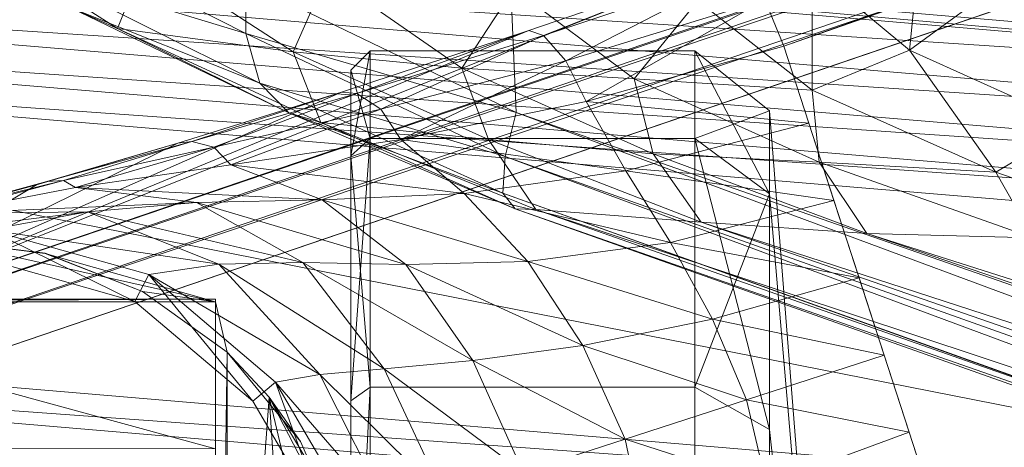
# Model space of a CAD drawing. Header units: inches. Extents: x 813 to 1305, y 19 to 194.
# Tile 74 of 163: x 1160.218 to 1161.231, y 64.767 to 65.207. Entities that reach past the tile are written whole.
import ezdxf

# ---------------------------------------------------------------- set-up
doc = ezdxf.new("R2010")
doc.units = ezdxf.units.IN
doc.header["$MEASUREMENT"] = 0
doc.layers.add('CET color Grey2', color=7, linetype='Continuous', true_color=0x060606)
doc.layers.add('CET color Grey98', color=7, linetype='Continuous', true_color=0xfafafa)
doc.layers.add('CET Default', color=7, linetype='Continuous')

# ---------------------------------------------------------------- blocks, each defined once
blk = doc.blocks.new('*C286')
at = {"layer": 'CET color Grey2', "linetype": 'Continuous', "lineweight": 0}
for points, invisible_edges in [([(12.0962, 15.6904, 2.1249), (12.0962, 16.0737, 2.062), (12.0962, 14.8066, 0.993), (12.0962, 15.6904, 2.1249)], 6), ([(12.0962, 14.8066, 0.993), (12.0962, 16.0737, 2.062), (12.0962, 14.9606, 0.6363), (12.0962, 14.8066, 0.993)], 11), ([(12.0962, 14.8092, 1.3815), (12.0962, 15.6904, 2.1249), (12.0962, 14.8066, 0.993), (12.0962, 14.8092, 1.3815)], 2), ([(11.9567, 15.2879, 0.1081), (11.9567, 15.4932, 0.6037), (11.9567, 14.9111, 0.3599), (11.9567, 15.2879, 0.1081)], 11), ([(11.9567, 15.4932, 0.6037), (11.9567, 15.2904, 0.7392), (11.9567, 14.9111, 0.3599), (11.9567, 15.4932, 0.6037)], 6), ([(12.084, 15.4973, 2.3192), (12.084, 15.4973, 2.2596), (12.084, 14.8611, 1.9711), (12.084, 15.4973, 2.3192)], 2), ([(12.084, 15.4973, 2.2596), (12.084, 14.8611, 1.7352), (12.084, 14.8611, 1.9711), (12.084, 15.4973, 2.2596)], 4), ([(11.526, 15.3039, 2.2154), (11.4963, 15.4465, 1.8712), (11.526, 14.9407, 1.9727), (11.526, 15.3039, 2.2154)], 2), ([(11.4963, 15.4465, 1.8712), (11.4963, 15.2042, 1.7093), (11.526, 14.9407, 1.9727), (11.4963, 15.4465, 1.8712)], 4), ([(11.526, 14.9407, 0.3895), (11.4963, 15.2042, 0.6529), (11.526, 15.3039, 0.1468), (11.526, 14.9407, 0.3895)], 2), ([(11.526, 15.3039, 0.1468), (11.6028, 15.2804, 0.0899), (11.526, 14.9407, 0.3895), (11.526, 15.3039, 0.1468)], 2), ([(11.526, 14.9407, 1.9727), (11.6028, 14.8972, 2.0163), (11.526, 15.3039, 2.2154), (11.526, 14.9407, 1.9727)], 2), ([(11.6028, 14.8972, 2.0163), (11.6028, 15.2804, 2.2723), (11.526, 15.3039, 2.2154), (11.6028, 14.8972, 2.0163)], 4), ([(11.9567, 14.9111, 2.0024), (11.9567, 15.2879, 2.2541), (11.937, 15.2804, 2.2723), (11.9567, 14.9111, 2.0024)], 4), ([(11.9567, 14.9111, 0.3599), (11.9567, 15.2904, 0.7392), (11.9567, 14.6593, 0.7367), (11.9567, 14.9111, 0.3599)], 11), ([(11.9567, 15.2904, 0.7392), (11.9567, 15.1549, 0.9419), (11.9567, 14.6593, 0.7367), (11.9567, 15.2904, 0.7392)], 6), ([(11.9567, 15.1549, 1.4203), (11.9567, 15.2904, 1.6231), (11.9567, 14.9111, 2.0024), (11.9567, 15.1549, 1.4203)], 6), ([(11.9567, 14.9111, 2.0024), (11.9567, 15.2904, 1.6231), (11.9567, 15.2879, 2.2541), (11.9567, 14.9111, 2.0024)], 11), ([(11.6028, 15.2804, 0.0899), (11.6028, 14.8972, 0.346), (11.526, 14.9407, 0.3895), (11.6028, 15.2804, 0.0899)], 4), ([(11.6028, 15.2804, 0.0899), (11.937, 15.2804, 0.0899), (11.6028, 14.8972, 0.346), (11.6028, 15.2804, 0.0899)], 2), ([(11.937, 15.2804, 0.0899), (11.937, 14.8972, 0.346), (11.6028, 14.8972, 0.346), (11.937, 15.2804, 0.0899)], 4), ([(11.6028, 14.8972, 2.0163), (11.937, 14.8972, 2.0163), (11.6028, 15.2804, 2.2723), (11.6028, 14.8972, 2.0163)], 2), ([(11.937, 14.8972, 2.0163), (11.937, 15.2804, 2.2723), (11.6028, 15.2804, 2.2723), (11.937, 14.8972, 2.0163)], 4), ([(11.937, 14.8972, 2.0163), (11.9567, 14.9111, 2.0024), (11.937, 15.2804, 2.2723), (11.937, 14.8972, 2.0163)], 2), ([(11.526, 14.9407, 1.9727), (11.4963, 15.2042, 1.7093), (11.526, 14.6981, 1.6095), (11.526, 14.9407, 1.9727)], 2), ([(11.4963, 15.2042, 1.7093), (11.4963, 15.0422, 1.467), (11.526, 14.6981, 1.6095), (11.4963, 15.2042, 1.7093)], 4), ([(11.4963, 15.0422, 0.8953), (11.4963, 15.2042, 0.6529), (11.526, 14.9407, 0.3895), (11.4963, 15.0422, 0.8953)], 4), ([(11.9567, 14.6593, 0.7367), (11.9567, 15.1549, 0.9419), (11.9567, 14.5709, 1.1811), (11.9567, 14.6593, 0.7367)], 11), ([(11.9567, 15.1549, 0.9419), (11.9567, 15.1074, 1.1811), (11.9567, 14.5709, 1.1811), (11.9567, 15.1549, 0.9419)], 6), ([(11.9567, 15.1074, 1.1811), (11.9567, 15.1549, 1.4203), (11.9567, 14.6593, 1.6256), (11.9567, 15.1074, 1.1811)], 6), ([(11.9567, 14.6593, 1.6256), (11.9567, 15.1549, 1.4203), (11.9567, 14.9111, 2.0024), (11.9567, 14.6593, 1.6256)], 11), ([(11.9567, 14.5709, 1.1811), (11.9567, 15.1074, 1.1811), (11.9567, 14.6593, 1.6256), (11.9567, 14.5709, 1.1811)], 11), ([(11.526, 14.6981, 1.6095), (11.4963, 15.0422, 1.467), (11.526, 14.6128, 1.1811), (11.526, 14.6981, 1.6095)], 2), ([(11.4963, 15.0422, 1.467), (11.4963, 14.9854, 1.1811), (11.526, 14.6128, 1.1811), (11.4963, 15.0422, 1.467)], 4), ([(11.4963, 14.9854, 1.1811), (11.4963, 15.0422, 0.8953), (11.526, 14.6981, 0.7527), (11.4963, 14.9854, 1.1811)], 4), ([(11.526, 14.6981, 0.7527), (11.4963, 15.0422, 0.8953), (11.526, 14.9407, 0.3895), (11.526, 14.6981, 0.7527)], 2), ([(11.526, 14.6128, 1.1811), (11.4963, 14.9854, 1.1811), (11.526, 14.6981, 0.7527), (11.526, 14.6128, 1.1811)], 2), ([(11.6028, 14.8972, 0.346), (11.937, 14.8972, 0.346), (11.6028, 14.6412, 0.7291), (11.6028, 14.8972, 0.346)], 2), ([(11.937, 14.8972, 0.346), (11.937, 14.6412, 0.7291), (11.6028, 14.6412, 0.7291), (11.937, 14.8972, 0.346)], 4), ([(11.6028, 14.6412, 1.6331), (11.937, 14.6412, 1.6331), (11.6028, 14.8972, 2.0163), (11.6028, 14.6412, 1.6331)], 2), ([(11.937, 14.6412, 1.6331), (11.937, 14.8972, 2.0163), (11.6028, 14.8972, 2.0163), (11.937, 14.6412, 1.6331)], 4), ([(11.6028, 14.6412, 0.7291), (11.937, 14.6412, 0.7291), (11.6028, 14.5512, 1.1811), (11.6028, 14.6412, 0.7291)], 2), ([(11.937, 14.6412, 0.7291), (11.937, 14.5512, 1.1811), (11.6028, 14.5512, 1.1811), (11.937, 14.6412, 0.7291)], 4), ([(11.6028, 14.5512, 1.1811), (11.937, 14.5512, 1.1811), (11.6028, 14.6412, 1.6331), (11.6028, 14.5512, 1.1811)], 2), ([(11.937, 14.5512, 1.1811), (11.937, 14.6412, 1.6331), (11.6028, 14.6412, 1.6331), (11.937, 14.5512, 1.1811)], 4)]:
    blk.add_3dface(points, dxfattribs=dict(at, invisible_edges=invisible_edges))
for points in [[(12.084, 15.4973, 2.2596), (12.0962, 15.6904, 2.1249), (12.084, 14.8611, 1.7352), (12.084, 15.4973, 2.2596)], [(12.0962, 15.6904, 2.1249), (12.0962, 14.8092, 1.3815), (12.084, 14.8611, 1.7352), (12.0962, 15.6904, 2.1249)], [(12.0081, 15.4045, 2.3696), (12.084, 15.4973, 2.3192), (12.0408, 14.9074, 2.1032), (12.0081, 15.4045, 2.3696)], [(12.084, 15.4973, 2.3192), (12.084, 14.8611, 1.9711), (12.0408, 14.9074, 2.1032), (12.084, 15.4973, 2.3192)], [(12.0081, 15.4045, 2.3696), (12.0408, 14.9074, 2.1032), (11.9547, 15.2707, 2.3304), (12.0081, 15.4045, 2.3696)], [(11.937, 15.2804, 0.0899), (11.9567, 15.2879, 0.1081), (11.937, 14.8972, 0.346), (11.937, 15.2804, 0.0899)], [(11.9567, 15.2879, 0.1081), (11.9567, 14.9111, 0.3599), (11.937, 14.8972, 0.346), (11.9567, 15.2879, 0.1081)], [(12.0408, 14.9074, 2.1032), (11.9793, 15.0104, 2.1924), (11.9547, 15.2707, 2.3304), (12.0408, 14.9074, 2.1032)], [(11.9793, 15.0104, 2.1924), (12.0408, 14.9074, 2.1032), (11.9611, 15.0616, 2.376), (11.9793, 15.0104, 2.1924)], [(12.0408, 14.9074, 2.1032), (12.0087, 14.9529, 2.376), (11.9611, 15.0616, 2.376), (12.0408, 14.9074, 2.1032)], [(12.6598, 14.9602, 0.6368), (12.6598, 14.8065, 0.9937), (12.0962, 14.9606, 0.6363), (12.6598, 14.9602, 0.6368)], [(12.6598, 14.8065, 0.9937), (12.0962, 14.8066, 0.993), (12.0962, 14.9606, 0.6363), (12.6598, 14.8065, 0.9937)], [(12.0408, 14.9074, 2.1032), (12.084, 14.8611, 1.9711), (12.0087, 14.9529, 2.376), (12.0408, 14.9074, 2.1032)], [(12.084, 14.8611, 1.9711), (12.084, 14.8611, 2.376), (12.0087, 14.9529, 2.376), (12.084, 14.8611, 1.9711)], [(11.526, 14.9407, 0.3895), (11.6028, 14.8972, 0.346), (11.526, 14.6981, 0.7527), (11.526, 14.9407, 0.3895)], [(11.526, 14.6981, 1.6095), (11.6028, 14.6412, 1.6331), (11.526, 14.9407, 1.9727), (11.526, 14.6981, 1.6095)], [(11.6028, 14.6412, 1.6331), (11.6028, 14.8972, 2.0163), (11.526, 14.9407, 1.9727), (11.6028, 14.6412, 1.6331)], [(11.937, 14.8972, 0.346), (11.9567, 14.9111, 0.3599), (11.937, 14.6412, 0.7291), (11.937, 14.8972, 0.346)], [(11.9567, 14.9111, 0.3599), (11.9567, 14.6593, 0.7367), (11.937, 14.6412, 0.7291), (11.9567, 14.9111, 0.3599)], [(11.9567, 14.6593, 1.6256), (11.9567, 14.9111, 2.0024), (11.937, 14.8972, 2.0163), (11.9567, 14.6593, 1.6256)], [(11.6028, 14.8972, 0.346), (11.6028, 14.6412, 0.7291), (11.526, 14.6981, 0.7527), (11.6028, 14.8972, 0.346)], [(11.937, 14.6412, 1.6331), (11.9567, 14.6593, 1.6256), (11.937, 14.8972, 2.0163), (11.937, 14.6412, 1.6331)], [(12.084, 14.8611, 1.7352), (12.1714, 14.7986, 1.7352), (12.084, 14.8611, 2.376), (12.084, 14.8611, 1.7352)], [(12.1714, 14.7986, 1.7352), (12.1714, 14.7986, 2.376), (12.084, 14.8611, 2.376), (12.1714, 14.7986, 1.7352)], [(12.1714, 14.7986, 1.7352), (12.084, 14.8611, 1.7352), (12.0962, 14.8092, 1.3815), (12.1714, 14.7986, 1.7352)], [(12.6598, 14.8065, 0.9937), (12.6598, 14.8093, 1.3823), (12.0962, 14.8066, 0.993), (12.6598, 14.8065, 0.9937)], [(12.6598, 14.8093, 1.3823), (12.0962, 14.8092, 1.3815), (12.0962, 14.8066, 0.993), (12.6598, 14.8093, 1.3823)], [(12.378, 14.7461, 1.7352), (12.0962, 14.8092, 1.3815), (12.6598, 14.8093, 1.3823), (12.378, 14.7461, 1.7352)], [(12.0962, 14.8092, 1.3815), (12.2715, 14.7595, 1.7352), (12.1714, 14.7986, 1.7352), (12.0962, 14.8092, 1.3815)], [(12.0962, 14.8092, 1.3815), (12.378, 14.7461, 1.7352), (12.2715, 14.7595, 1.7352), (12.0962, 14.8092, 1.3815)], [(12.1714, 14.7986, 1.7352), (12.2715, 14.7595, 1.7352), (12.1714, 14.7986, 2.376), (12.1714, 14.7986, 1.7352)], [(12.2715, 14.7595, 1.7352), (12.2714, 14.7594, 2.376), (12.1714, 14.7986, 2.376), (12.2715, 14.7595, 1.7352)], [(12.2715, 14.7595, 1.7352), (12.378, 14.7461, 1.7352), (12.2714, 14.7594, 2.376), (12.2715, 14.7595, 1.7352)], [(12.378, 14.7461, 1.7352), (12.378, 14.7461, 2.376), (12.2714, 14.7594, 2.376), (12.378, 14.7461, 1.7352)], [(11.526, 14.6981, 0.7527), (11.6028, 14.6412, 0.7291), (11.526, 14.6128, 1.1811), (11.526, 14.6981, 0.7527)], [(11.526, 14.6128, 1.1811), (11.6028, 14.5512, 1.1811), (11.526, 14.6981, 1.6095), (11.526, 14.6128, 1.1811)], [(11.6028, 14.5512, 1.1811), (11.6028, 14.6412, 1.6331), (11.526, 14.6981, 1.6095), (11.6028, 14.5512, 1.1811)], [(11.937, 14.6412, 0.7291), (11.9567, 14.6593, 0.7367), (11.937, 14.5512, 1.1811), (11.937, 14.6412, 0.7291)], [(11.9567, 14.6593, 0.7367), (11.9567, 14.5709, 1.1811), (11.937, 14.5512, 1.1811), (11.9567, 14.6593, 0.7367)], [(11.9567, 14.5709, 1.1811), (11.9567, 14.6593, 1.6256), (11.937, 14.6412, 1.6331), (11.9567, 14.5709, 1.1811)], [(11.6028, 14.6412, 0.7291), (11.6028, 14.5512, 1.1811), (11.526, 14.6128, 1.1811), (11.6028, 14.6412, 0.7291)], [(11.937, 14.5512, 1.1811), (11.9567, 14.5709, 1.1811), (11.937, 14.6412, 1.6331), (11.937, 14.5512, 1.1811)]]:
    blk.add_3dface(points, dxfattribs=at)
at = {"layer": 'CET color Grey98', "linetype": 'Continuous', "lineweight": 0}
for points in [[(8.6401, 15.7812, 14.2084), (8.6559, 15.8256, 14.2596), (11.7979, 14.6598, 15.4301), (8.6401, 15.7812, 14.2084)], [(8.6559, 15.8256, 14.2596), (11.8005, 14.6975, 15.4656), (11.7979, 14.6598, 15.4301), (8.6559, 15.8256, 14.2596)], [(8.6559, 15.8256, 14.2596), (8.6707, 15.8177, 14.3287), (11.8005, 14.6975, 15.4656), (8.6559, 15.8256, 14.2596)], [(8.6707, 15.8177, 14.3287), (11.7876, 14.7138, 15.5129), (11.8005, 14.6975, 15.4656), (8.6707, 15.8177, 14.3287)], [(8.6707, 15.8177, 14.3287), (8.6909, 15.7943, 14.3936), (11.7876, 14.7138, 15.5129), (8.6707, 15.8177, 14.3287)], [(8.6909, 15.7943, 14.3936), (11.7665, 14.7142, 15.5612), (11.7876, 14.7138, 15.5129), (8.6909, 15.7943, 14.3936)], [(8.6909, 15.7943, 14.3936), (8.7549, 15.7119, 14.5883), (11.7665, 14.7142, 15.5612), (8.6909, 15.7943, 14.3936)], [(8.6188, 15.7179, 14.1826), (8.6401, 15.7812, 14.2084), (11.7868, 14.6145, 15.4054), (8.6188, 15.7179, 14.1826)], [(8.6401, 15.7812, 14.2084), (11.7979, 14.6598, 15.4301), (11.7868, 14.6145, 15.4054), (8.6401, 15.7812, 14.2084)], [(8.3981, 14.9575, 13.9939), (8.6188, 15.7179, 14.1826), (11.8081, 14.1207, 15.3184), (8.3981, 14.9575, 13.9939)], [(8.6188, 15.7179, 14.1826), (11.7868, 14.6145, 15.4054), (11.8081, 14.1207, 15.3184), (8.6188, 15.7179, 14.1826)], [(8.7549, 15.7119, 14.5883), (11.5961, 14.7274, 15.7128), (11.7665, 14.7142, 15.5612), (8.7549, 15.7119, 14.5883)], [(8.7549, 15.7119, 14.5883), (8.819, 15.6295, 14.7831), (11.5961, 14.7274, 15.7128), (8.7549, 15.7119, 14.5883)], [(8.819, 15.6295, 14.7831), (11.4257, 14.7392, 15.8644), (11.5961, 14.7274, 15.7128), (8.819, 15.6295, 14.7831)], [(8.819, 15.6295, 14.7831), (8.8831, 15.547, 14.9778), (11.4257, 14.7392, 15.8644), (8.819, 15.6295, 14.7831)], [(12.3186, 15.5457, 3.946), (1.883, 12.4515, 5.2733), (1.7309, 12.2743, 7.7141), (12.3186, 15.5457, 3.946)], [(12.3354, 15.538, 3.9865), (12.3186, 15.5457, 3.946), (1.7309, 12.2743, 7.7141), (12.3354, 15.538, 3.9865)], [(12.3186, 15.5457, 3.946), (11.2955, 15.2836, 3.3192), (1.883, 12.4515, 5.2733), (12.3186, 15.5457, 3.946)], [(8.8831, 15.547, 14.9778), (11.2546, 14.7436, 16.0157), (11.4257, 14.7392, 15.8644), (8.8831, 15.547, 14.9778)], [(12.3354, 15.538, 3.9865), (1.7309, 12.2743, 7.7141), (1.7483, 12.2661, 7.7558), (12.3354, 15.538, 3.9865)], [(12.3544, 15.5128, 4.018), (12.3354, 15.538, 3.9865), (1.7483, 12.2661, 7.7558), (12.3544, 15.5128, 4.018)], [(12.3544, 15.5128, 4.018), (1.7483, 12.2661, 7.7558), (1.7679, 12.2394, 7.7876), (12.3544, 15.5128, 4.018)], [(12.3718, 15.475, 4.0341), (12.3544, 15.5128, 4.018), (1.7679, 12.2394, 7.7876), (12.3718, 15.475, 4.0341)], [(12.3718, 15.475, 4.0341), (1.7679, 12.2394, 7.7876), (1.7855, 12.1998, 7.8028), (12.3718, 15.475, 4.0341)], [(11.2955, 15.2836, 3.3192), (11.2891, 15.2693, 3.2679), (1.8766, 12.4374, 5.222), (11.2955, 15.2836, 3.3192)], [(11.2955, 15.2836, 3.3192), (1.8766, 12.4374, 5.222), (1.883, 12.4515, 5.2733), (11.2955, 15.2836, 3.3192)], [(11.2891, 15.2693, 3.2679), (1.88, 12.3998, 5.1839), (1.8766, 12.4374, 5.222), (11.2891, 15.2693, 3.2679)], [(11.2891, 15.2693, 3.2679), (11.2925, 15.2319, 3.23), (1.88, 12.3998, 5.1839), (11.2891, 15.2693, 3.2679)], [(11.2925, 15.2319, 3.23), (1.8922, 12.3495, 5.17), (1.88, 12.3998, 5.1839), (11.2925, 15.2319, 3.23)], [(11.2925, 15.2319, 3.23), (11.3046, 15.1817, 3.2159), (1.8922, 12.3495, 5.17), (11.2925, 15.2319, 3.23)], [(10.3496, 15.0999, 25.3838), (13.3171, 14.848, 25.3857), (10.3465, 15.0631, 25.3308), (10.3496, 15.0999, 25.3838)], [(13.3171, 14.848, 25.3857), (10.3496, 15.0999, 25.3838), (13.1568, 14.5476, 26.0632), (13.3171, 14.848, 25.3857)], [(10.3496, 15.0999, 25.3838), (10.496, 14.7702, 26.0715), (13.1568, 14.5476, 26.0632), (10.3496, 15.0999, 25.3838)], [(13.3171, 14.848, 25.3857), (13.3141, 14.8119, 25.3308), (10.3465, 15.0631, 25.3308), (13.3171, 14.848, 25.3857)], [(11.6746, 14.9506, 3.0171), (11.5289, 14.9976, 3.1321), (11.6529, 15.0542, 3.0215), (11.6746, 14.9506, 3.0171)], [(11.7793, 14.9846, 2.8844), (11.6746, 14.9506, 3.0171), (11.6529, 15.0542, 3.0215), (11.7793, 14.9846, 2.8844)], [(12.0344, 14.8919, 2.403), (11.948, 15.0395, 2.4024), (11.9774, 15.049, 2.376), (12.0344, 14.8919, 2.403)], [(12.0344, 14.8919, 2.403), (11.9774, 15.049, 2.376), (12.0576, 14.9115, 2.376), (12.0344, 14.8919, 2.403)], [(12.0344, 14.8919, 2.403), (11.9156, 15.0289, 2.5719), (11.948, 15.0395, 2.4024), (12.0344, 14.8919, 2.403)], [(11.5289, 14.9976, 3.1321), (11.3821, 14.9434, 3.2159), (11.3563, 15.0228, 3.2159), (11.5289, 14.9976, 3.1321)], [(11.9889, 14.8841, 2.5747), (11.8604, 15.011, 2.7345), (11.9156, 15.0289, 2.5719), (11.9889, 14.8841, 2.5747)], [(12.0344, 14.8919, 2.403), (11.9889, 14.8841, 2.5747), (11.9156, 15.0289, 2.5719), (12.0344, 14.8919, 2.403)], [(11.9224, 14.8781, 2.7385), (11.7793, 14.9846, 2.8844), (11.8604, 15.011, 2.7345), (11.9224, 14.8781, 2.7385)], [(11.9889, 14.8841, 2.5747), (11.9224, 14.8781, 2.7385), (11.8604, 15.011, 2.7345), (11.9889, 14.8841, 2.5747)], [(11.5496, 14.91, 3.1287), (11.3821, 14.9434, 3.2159), (11.5289, 14.9976, 3.1321), (11.5496, 14.91, 3.1287)], [(11.6746, 14.9506, 3.0171), (11.5496, 14.91, 3.1287), (11.5289, 14.9976, 3.1321), (11.6746, 14.9506, 3.0171)], [(11.8313, 14.8695, 2.8887), (11.6746, 14.9506, 3.0171), (11.7793, 14.9846, 2.8844), (11.8313, 14.8695, 2.8887)], [(11.9224, 14.8781, 2.7385), (11.8313, 14.8695, 2.8887), (11.7793, 14.9846, 2.8844), (11.9224, 14.8781, 2.7385)], [(8.1775, 14.1971, 13.8051), (8.3981, 14.9575, 13.9939), (11.8293, 13.6269, 15.2315), (8.1775, 14.1971, 13.8051)], [(8.3981, 14.9575, 13.9939), (11.8081, 14.1207, 15.3184), (11.8293, 13.6269, 15.2315), (8.3981, 14.9575, 13.9939)], [(11.7179, 14.8541, 3.0215), (11.5496, 14.91, 3.1287), (11.6746, 14.9506, 3.0171), (11.7179, 14.8541, 3.0215)], [(11.8313, 14.8695, 2.8887), (11.7179, 14.8541, 3.0215), (11.6746, 14.9506, 3.0171), (11.8313, 14.8695, 2.8887)], [(11.5496, 14.91, 3.1287), (11.4079, 14.864, 3.2159), (11.3821, 14.9434, 3.2159), (11.5496, 14.91, 3.1287)], [(2.0573, 11.3634, 7.8028), (12.555, 14.8954, 4.018), (12.5469, 14.9362, 4.0341), (2.0573, 11.3634, 7.8028)], [(11.5844, 14.827, 3.1321), (11.4079, 14.864, 3.2159), (11.5496, 14.91, 3.1287), (11.5844, 14.827, 3.1321)], [(11.7179, 14.8541, 3.0215), (11.5844, 14.827, 3.1321), (11.5496, 14.91, 3.1287), (11.7179, 14.8541, 3.0215)], [(12.1648, 14.7813, 2.4044), (12.0344, 14.8919, 2.403), (12.0576, 14.9115, 2.376), (12.1648, 14.7813, 2.4044)], [(12.1648, 14.7813, 2.4044), (12.0576, 14.9115, 2.376), (12.1793, 14.8088, 2.376), (12.1648, 14.7813, 2.4044)], [(2.0573, 11.3634, 7.8028), (2.0663, 11.321, 7.7876), (12.555, 14.8954, 4.018), (2.0573, 11.3634, 7.8028)], [(2.0663, 11.321, 7.7876), (12.5545, 14.8638, 3.9865), (12.555, 14.8954, 4.018), (2.0663, 11.321, 7.7876)], [(12.1648, 14.7813, 2.4044), (11.9889, 14.8841, 2.5747), (12.0344, 14.8919, 2.403), (12.1648, 14.7813, 2.4044)], [(12.0926, 14.7705, 2.5809), (11.9224, 14.8781, 2.7385), (11.9889, 14.8841, 2.5747), (12.0926, 14.7705, 2.5809)], [(12.1648, 14.7813, 2.4044), (12.0926, 14.7705, 2.5809), (11.9889, 14.8841, 2.5747), (12.1648, 14.7813, 2.4044)], [(11.9002, 14.7708, 2.8982), (11.7179, 14.8541, 3.0215), (11.8313, 14.8695, 2.8887), (11.9002, 14.7708, 2.8982)], [(12.0064, 14.7688, 2.7474), (11.8313, 14.8695, 2.8887), (11.9224, 14.8781, 2.7385), (12.0064, 14.7688, 2.7474)], [(12.0064, 14.7688, 2.7474), (11.9002, 14.7708, 2.8982), (11.8313, 14.8695, 2.8887), (12.0064, 14.7688, 2.7474)], [(12.0926, 14.7705, 2.5809), (12.0064, 14.7688, 2.7474), (11.9224, 14.8781, 2.7385), (12.0926, 14.7705, 2.5809)], [(2.0663, 11.321, 7.7876), (2.0661, 11.2879, 7.7558), (12.5545, 14.8638, 3.9865), (2.0663, 11.321, 7.7876)], [(2.0661, 11.2879, 7.7558), (12.5454, 14.8477, 3.946), (12.5545, 14.8638, 3.9865), (2.0661, 11.2879, 7.7558)], [(11.5844, 14.827, 3.1321), (11.4337, 14.7845, 3.2159), (11.4079, 14.864, 3.2159), (11.5844, 14.827, 3.1321)], [(11.7747, 14.7677, 3.0313), (11.5844, 14.827, 3.1321), (11.7179, 14.8541, 3.0215), (11.7747, 14.7677, 3.0313)], [(11.9002, 14.7708, 2.8982), (11.7747, 14.7677, 3.0313), (11.7179, 14.8541, 3.0215), (11.9002, 14.7708, 2.8982)], [(2.0569, 11.271, 7.7141), (11.5636, 14.4584, 3.3192), (12.5454, 14.8477, 3.946), (2.0569, 11.271, 7.7141)], [(2.0661, 11.2879, 7.7558), (2.0569, 11.271, 7.7141), (12.5454, 14.8477, 3.946), (2.0661, 11.2879, 7.7558)], [(12.5454, 14.8477, 3.946), (11.5636, 14.4584, 3.3192), (11.7736, 14.5304, 3.2506), (12.5454, 14.8477, 3.946)], [(11.7736, 14.5304, 3.2506), (11.9665, 14.5937, 3.1376), (12.5454, 14.8477, 3.946), (11.7736, 14.5304, 3.2506)], [(12.5454, 14.8477, 3.946), (11.9665, 14.5937, 3.1376), (12.135, 14.6461, 2.9864), (12.5454, 14.8477, 3.946)], [(12.135, 14.6461, 2.9864), (12.2806, 14.6889, 2.8102), (12.5454, 14.8477, 3.946), (12.135, 14.6461, 2.9864)], [(12.5454, 14.8477, 3.946), (12.2806, 14.6889, 2.8102), (12.4027, 14.7221, 2.615), (12.5454, 14.8477, 3.946)], [(11.6277, 14.7484, 3.1396), (11.4337, 14.7845, 3.2159), (11.5844, 14.827, 3.1321), (11.6277, 14.7484, 3.1396)], [(11.7747, 14.7677, 3.0313), (11.6277, 14.7484, 3.1396), (11.5844, 14.827, 3.1321), (11.7747, 14.7677, 3.0313)], [(12.3294, 14.7351, 2.4061), (12.1648, 14.7813, 2.4044), (12.1793, 14.8088, 2.376), (12.3294, 14.7351, 2.4061)], [(12.3294, 14.7351, 2.4061), (12.1793, 14.8088, 2.376), (12.3325, 14.7655, 2.376), (12.3294, 14.7351, 2.4061)], [(11.6277, 14.7484, 3.1396), (11.4595, 14.7051, 3.2159), (11.4337, 14.7845, 3.2159), (11.6277, 14.7484, 3.1396)], [(12.3294, 14.7351, 2.4061), (12.0926, 14.7705, 2.5809), (12.1648, 14.7813, 2.4044), (12.3294, 14.7351, 2.4061)], [(10.496, 14.7702, 26.0715), (10.4931, 14.7376, 26.1117), (13.1568, 14.5476, 26.0632), (10.496, 14.7702, 26.0715)], [(11.9863, 14.7044, 2.9079), (11.7747, 14.7677, 3.0313), (11.9002, 14.7708, 2.8982), (11.9863, 14.7044, 2.9079)], [(12.1158, 14.7073, 2.7565), (11.9863, 14.7044, 2.9079), (11.9002, 14.7708, 2.8982), (12.1158, 14.7073, 2.7565)], [(12.1158, 14.7073, 2.7565), (11.9002, 14.7708, 2.8982), (12.0064, 14.7688, 2.7474), (12.1158, 14.7073, 2.7565)], [(12.2281, 14.7166, 2.5875), (12.0064, 14.7688, 2.7474), (12.0926, 14.7705, 2.5809), (12.2281, 14.7166, 2.5875)], [(12.2281, 14.7166, 2.5875), (12.1158, 14.7073, 2.7565), (12.0064, 14.7688, 2.7474), (12.2281, 14.7166, 2.5875)], [(12.3294, 14.7351, 2.4061), (12.2281, 14.7166, 2.5875), (12.0926, 14.7705, 2.5809), (12.3294, 14.7351, 2.4061)], [(11.8403, 14.698, 3.0411), (11.6277, 14.7484, 3.1396), (11.7747, 14.7677, 3.0313), (11.8403, 14.698, 3.0411)], [(11.9863, 14.7044, 2.9079), (11.8403, 14.698, 3.0411), (11.7747, 14.7677, 3.0313), (11.9863, 14.7044, 2.9079)], [(11.2546, 14.7436, 16.0157), (11.0724, 14.7525, 16.1523), (11.293, 14.6761, 16.2731), (11.2546, 14.7436, 16.0157)], [(11.293, 14.6761, 16.2731), (11.0724, 14.7525, 16.1523), (11.2113, 14.6273, 16.3717), (11.293, 14.6761, 16.2731)], [(11.6736, 14.6746, 3.1471), (11.4595, 14.7051, 3.2159), (11.6277, 14.7484, 3.1396), (11.6736, 14.6746, 3.1471)], [(11.8403, 14.698, 3.0411), (11.6736, 14.6746, 3.1471), (11.6277, 14.7484, 3.1396), (11.8403, 14.698, 3.0411)], [(12.5206, 14.7532, 2.4089), (12.3794, 14.7184, 2.5914), (12.2281, 14.7166, 2.5875), (12.5206, 14.7532, 2.4089)], [(12.5206, 14.7532, 2.4089), (12.2281, 14.7166, 2.5875), (12.3294, 14.7351, 2.4061), (12.5206, 14.7532, 2.4089)], [(10.4931, 14.7376, 26.1117), (10.4896, 14.6969, 26.1425), (13.1541, 14.5144, 26.1054), (10.4931, 14.7376, 26.1117)], [(10.4931, 14.7376, 26.1117), (13.1541, 14.5144, 26.1054), (13.1568, 14.5476, 26.0632), (10.4931, 14.7376, 26.1117)], [(11.4257, 14.7392, 15.8644), (11.2546, 14.7436, 16.0157), (11.4747, 14.6655, 16.1308), (11.4257, 14.7392, 15.8644)], [(11.4747, 14.6655, 16.1308), (11.2546, 14.7436, 16.0157), (11.293, 14.6761, 16.2731), (11.4747, 14.6655, 16.1308)], [(11.5961, 14.7274, 15.7128), (11.4257, 14.7392, 15.8644), (11.6457, 14.6572, 15.9759), (11.5961, 14.7274, 15.7128)], [(11.6457, 14.6572, 15.9759), (11.4257, 14.7392, 15.8644), (11.4747, 14.6655, 16.1308), (11.6457, 14.6572, 15.9759)], [(11.7665, 14.7142, 15.5612), (11.5961, 14.7274, 15.7128), (11.8152, 14.6422, 15.8199), (11.7665, 14.7142, 15.5612)], [(11.8152, 14.6422, 15.8199), (11.5961, 14.7274, 15.7128), (11.6457, 14.6572, 15.9759), (11.8152, 14.6422, 15.8199)], [(12.3794, 14.7184, 2.5914), (12.2402, 14.6918, 2.7614), (12.1158, 14.7073, 2.7565), (12.3794, 14.7184, 2.5914)], [(12.3794, 14.7184, 2.5914), (12.1158, 14.7073, 2.7565), (12.2281, 14.7166, 2.5875), (12.3794, 14.7184, 2.5914)], [(12.3794, 14.7184, 2.5914), (12.2526, 14.6846, 2.7709), (12.2402, 14.6918, 2.7614), (12.3794, 14.7184, 2.5914)], [(12.3794, 14.7184, 2.5914), (12.3864, 14.7176, 2.5967), (12.2526, 14.6846, 2.7709), (12.3794, 14.7184, 2.5914)], [(12.3864, 14.7176, 2.5967), (12.2697, 14.6856, 2.7912), (12.2526, 14.6846, 2.7709), (12.3864, 14.7176, 2.5967)], [(12.3864, 14.7176, 2.5967), (12.3962, 14.7198, 2.607), (12.2697, 14.6856, 2.7912), (12.3864, 14.7176, 2.5967)], [(12.3962, 14.7198, 2.607), (12.2806, 14.6889, 2.8102), (12.2697, 14.6856, 2.7912), (12.3962, 14.7198, 2.607)], [(12.3962, 14.7198, 2.607), (12.4027, 14.7221, 2.615), (12.2806, 14.6889, 2.8102), (12.3962, 14.7198, 2.607)], [(11.9879, 14.6248, 15.6665), (11.7665, 14.7142, 15.5612), (11.8152, 14.6422, 15.8199), (11.9879, 14.6248, 15.6665)], [(11.7876, 14.7138, 15.5129), (11.7665, 14.7142, 15.5612), (11.9879, 14.6248, 15.6665), (11.7876, 14.7138, 15.5129)], [(11.8005, 14.6975, 15.4656), (11.7876, 14.7138, 15.5129), (12.0206, 14.615, 15.6205), (11.8005, 14.6975, 15.4656)], [(12.0206, 14.615, 15.6205), (11.7876, 14.7138, 15.5129), (11.9879, 14.6248, 15.6665), (12.0206, 14.615, 15.6205)], [(12.2402, 14.6918, 2.7614), (11.9863, 14.7044, 2.9079), (12.1158, 14.7073, 2.7565), (12.2402, 14.6918, 2.7614)], [(11.6736, 14.6746, 3.1471), (11.4853, 14.6257, 3.2159), (11.4595, 14.7051, 3.2159), (11.6736, 14.6746, 3.1471)], [(11.9054, 14.6425, 3.0459), (11.6736, 14.6746, 3.1471), (11.8403, 14.698, 3.0411), (11.9054, 14.6425, 3.0459)], [(11.7979, 14.6598, 15.4301), (11.8005, 14.6975, 15.4656), (12.0507, 14.5843, 15.5699), (11.7979, 14.6598, 15.4301)], [(12.0507, 14.5843, 15.5699), (11.8005, 14.6975, 15.4656), (12.0206, 14.615, 15.6205), (12.0507, 14.5843, 15.5699)], [(12.0803, 14.6685, 2.9128), (11.8403, 14.698, 3.0411), (11.9863, 14.7044, 2.9079), (12.0803, 14.6685, 2.9128)], [(12.0803, 14.6685, 2.9128), (11.9054, 14.6425, 3.0459), (11.8403, 14.698, 3.0411), (12.0803, 14.6685, 2.9128)], [(12.2402, 14.6918, 2.7614), (12.0803, 14.6685, 2.9128), (11.9863, 14.7044, 2.9079), (12.2402, 14.6918, 2.7614)], [(10.4896, 14.6969, 26.1425), (10.4856, 14.6503, 26.163), (13.1506, 14.4737, 26.1399), (10.4896, 14.6969, 26.1425)], [(10.4896, 14.6969, 26.1425), (13.1506, 14.4737, 26.1399), (13.1541, 14.5144, 26.1054), (10.4896, 14.6969, 26.1425)], [(12.2402, 14.6918, 2.7614), (12.0978, 14.6502, 2.9256), (12.0803, 14.6685, 2.9128), (12.2402, 14.6918, 2.7614)], [(12.2402, 14.6918, 2.7614), (12.2526, 14.6846, 2.7709), (12.0978, 14.6502, 2.9256), (12.2402, 14.6918, 2.7614)], [(12.2697, 14.6856, 2.7912), (12.2806, 14.6889, 2.8102), (12.135, 14.6461, 2.9864), (12.2697, 14.6856, 2.7912)], [(12.2526, 14.6846, 2.7709), (12.1206, 14.6443, 2.9551), (12.0978, 14.6502, 2.9256), (12.2526, 14.6846, 2.7709)], [(12.2526, 14.6846, 2.7709), (12.2697, 14.6856, 2.7912), (12.1206, 14.6443, 2.9551), (12.2526, 14.6846, 2.7709)], [(12.2697, 14.6856, 2.7912), (12.135, 14.6461, 2.9864), (12.1206, 14.6443, 2.9551), (12.2697, 14.6856, 2.7912)], [(11.293, 14.6761, 16.2731), (11.2113, 14.6273, 16.3717), (11.3816, 14.5506, 16.5226), (11.293, 14.6761, 16.2731)], [(11.4747, 14.6655, 16.1308), (11.293, 14.6761, 16.2731), (11.4818, 14.5917, 16.434), (11.4747, 14.6655, 16.1308)], [(11.4818, 14.5917, 16.434), (11.293, 14.6761, 16.2731), (11.3816, 14.5506, 16.5226), (11.4818, 14.5917, 16.434)], [(11.7146, 14.6034, 3.1506), (11.4853, 14.6257, 3.2159), (11.6736, 14.6746, 3.1471), (11.7146, 14.6034, 3.1506)], [(11.9054, 14.6425, 3.0459), (11.7146, 14.6034, 3.1506), (11.6736, 14.6746, 3.1471), (11.9054, 14.6425, 3.0459)], [(12.0803, 14.6685, 2.9128), (11.9259, 14.6113, 3.0603), (11.9054, 14.6425, 3.0459), (12.0803, 14.6685, 2.9128)], [(12.0803, 14.6685, 2.9128), (12.0978, 14.6502, 2.9256), (11.9259, 14.6113, 3.0603), (12.0803, 14.6685, 2.9128)], [(11.6457, 14.6572, 15.9759), (11.4747, 14.6655, 16.1308), (11.6653, 14.5801, 16.2784), (11.6457, 14.6572, 15.9759)], [(11.6653, 14.5801, 16.2784), (11.4747, 14.6655, 16.1308), (11.4818, 14.5917, 16.434), (11.6653, 14.5801, 16.2784)], [(11.8152, 14.6422, 15.8199), (11.6457, 14.6572, 15.9759), (11.8426, 14.5689, 16.1143), (11.8152, 14.6422, 15.8199)], [(11.8426, 14.5689, 16.1143), (11.6457, 14.6572, 15.9759), (11.6653, 14.5801, 16.2784), (11.8426, 14.5689, 16.1143)], [(11.7868, 14.6145, 15.4054), (11.7979, 14.6598, 15.4301), (12.065, 14.5334, 15.5284), (11.7868, 14.6145, 15.4054)], [(12.065, 14.5334, 15.5284), (11.7979, 14.6598, 15.4301), (12.0507, 14.5843, 15.5699), (12.065, 14.5334, 15.5284)], [(10.4856, 14.6503, 26.163), (10.4813, 14.5995, 26.1723), (13.1465, 14.4249, 26.1612), (10.4856, 14.6503, 26.163)], [(10.4856, 14.6503, 26.163), (13.1465, 14.4249, 26.1612), (13.1506, 14.4737, 26.1399), (10.4856, 14.6503, 26.163)], [(12.0978, 14.6502, 2.9256), (11.9506, 14.5952, 3.0957), (11.9259, 14.6113, 3.0603), (12.0978, 14.6502, 2.9256)], [(12.0978, 14.6502, 2.9256), (12.1206, 14.6443, 2.9551), (11.9506, 14.5952, 3.0957), (12.0978, 14.6502, 2.9256)], [(11.9054, 14.6425, 3.0459), (11.7356, 14.5613, 3.1648), (11.7146, 14.6034, 3.1506), (11.9054, 14.6425, 3.0459)], [(11.9054, 14.6425, 3.0459), (11.9259, 14.6113, 3.0603), (11.7356, 14.5613, 3.1648), (11.9054, 14.6425, 3.0459)], [(11.9879, 14.6248, 15.6665), (11.8152, 14.6422, 15.8199), (12.0162, 14.5521, 15.9466), (11.9879, 14.6248, 15.6665)], [(12.0162, 14.5521, 15.9466), (11.8152, 14.6422, 15.8199), (11.8426, 14.5689, 16.1143), (12.0162, 14.5521, 15.9466)], [(12.1206, 14.6443, 2.9551), (11.9665, 14.5937, 3.1376), (11.9506, 14.5952, 3.0957), (12.1206, 14.6443, 2.9551)], [(12.1206, 14.6443, 2.9551), (12.135, 14.6461, 2.9864), (11.9665, 14.5937, 3.1376), (12.1206, 14.6443, 2.9551)], [(11.3816, 14.5506, 16.5226), (11.2113, 14.6273, 16.3717), (11.2791, 14.4754, 16.5994), (11.3816, 14.5506, 16.5226)], [(11.7146, 14.6034, 3.1506), (11.5111, 14.5463, 3.2159), (11.4853, 14.6257, 3.2159), (11.7146, 14.6034, 3.1506)], [(12.1972, 14.5283, 15.7887), (11.9879, 14.6248, 15.6665), (12.0162, 14.5521, 15.9466), (12.1972, 14.5283, 15.7887)], [(12.0206, 14.615, 15.6205), (11.9879, 14.6248, 15.6665), (12.1972, 14.5283, 15.7887), (12.0206, 14.615, 15.6205)], [(11.9259, 14.6113, 3.0603), (11.7584, 14.5354, 3.202), (11.7356, 14.5613, 3.1648), (11.9259, 14.6113, 3.0603)], [(11.9259, 14.6113, 3.0603), (11.9506, 14.5952, 3.0957), (11.7584, 14.5354, 3.202), (11.9259, 14.6113, 3.0603)], [(11.7868, 14.6145, 15.4054), (12.0645, 14.4806, 15.5007), (11.8081, 14.1207, 15.3184), (11.7868, 14.6145, 15.4054)], [(12.0645, 14.4806, 15.5007), (11.7868, 14.6145, 15.4054), (12.065, 14.5334, 15.5284), (12.0645, 14.4806, 15.5007)], [(12.0507, 14.5843, 15.5699), (12.0206, 14.615, 15.6205), (12.245, 14.5071, 15.7505), (12.0507, 14.5843, 15.5699)], [(12.245, 14.5071, 15.7505), (12.0206, 14.615, 15.6205), (12.1972, 14.5283, 15.7887), (12.245, 14.5071, 15.7505)], [(10.3155, 14.5565, 26.1723), (13.2832, 14.3118, 26.1723), (10.3923, 14.596, 26.1723), (10.3155, 14.5565, 26.1723)], [(10.3923, 14.596, 26.1723), (13.2193, 14.3558, 26.1723), (10.4813, 14.5995, 26.1723), (10.3923, 14.596, 26.1723)], [(13.2832, 14.3118, 26.1723), (13.2193, 14.3558, 26.1723), (10.3923, 14.596, 26.1723), (13.2832, 14.3118, 26.1723)], [(13.2193, 14.3558, 26.1723), (13.1421, 14.3725, 26.1724), (10.4813, 14.5995, 26.1723), (13.2193, 14.3558, 26.1723)], [(10.4813, 14.5995, 26.1723), (13.1421, 14.3725, 26.1724), (13.1465, 14.4249, 26.1612), (10.4813, 14.5995, 26.1723)], [(11.7146, 14.6034, 3.1506), (11.5308, 14.4985, 3.23), (11.5111, 14.5463, 3.2159), (11.7146, 14.6034, 3.1506)], [(11.7146, 14.6034, 3.1506), (11.7356, 14.5613, 3.1648), (11.5308, 14.4985, 3.23), (11.7146, 14.6034, 3.1506)], [(11.4818, 14.5917, 16.434), (11.3816, 14.5506, 16.5226), (11.4819, 14.4673, 16.7238), (11.4818, 14.5917, 16.434)], [(11.6653, 14.5801, 16.2784), (11.4818, 14.5917, 16.434), (11.5997, 14.4996, 16.6472), (11.6653, 14.5801, 16.2784)], [(11.5997, 14.4996, 16.6472), (11.4818, 14.5917, 16.434), (11.4819, 14.4673, 16.7238), (11.5997, 14.4996, 16.6472)], [(11.9506, 14.5952, 3.0957), (11.7736, 14.5304, 3.2506), (11.7584, 14.5354, 3.202), (11.9506, 14.5952, 3.0957)], [(11.9506, 14.5952, 3.0957), (11.9665, 14.5937, 3.1376), (11.7736, 14.5304, 3.2506), (11.9506, 14.5952, 3.0957)], [(11.789, 14.487, 16.4775), (11.6653, 14.5801, 16.2784), (11.5997, 14.4996, 16.6472), (11.789, 14.487, 16.4775)], [(11.8426, 14.5689, 16.1143), (11.6653, 14.5801, 16.2784), (11.789, 14.487, 16.4775), (11.8426, 14.5689, 16.1143)], [(12.065, 14.5334, 15.5284), (12.0507, 14.5843, 15.5699), (12.2901, 14.4646, 15.6983), (12.065, 14.5334, 15.5284)], [(12.2901, 14.4646, 15.6983), (12.0507, 14.5843, 15.5699), (12.245, 14.5071, 15.7505), (12.2901, 14.4646, 15.6983)], [(11.9812, 14.4728, 16.3022), (11.8426, 14.5689, 16.1143), (11.789, 14.487, 16.4775), (11.9812, 14.4728, 16.3022)], [(12.0162, 14.5521, 15.9466), (11.8426, 14.5689, 16.1143), (11.9812, 14.4728, 16.3022), (12.0162, 14.5521, 15.9466)], [(10.2792, 14.4768, 26.1723), (13.3158, 14.2408, 26.1724), (10.3155, 14.5565, 26.1723), (10.2792, 14.4768, 26.1723)], [(13.3158, 14.2408, 26.1724), (13.2832, 14.3118, 26.1723), (10.3155, 14.5565, 26.1723), (13.3158, 14.2408, 26.1724)], [(11.7356, 14.5613, 3.1648), (11.5501, 14.4662, 3.2679), (11.5308, 14.4985, 3.23), (11.7356, 14.5613, 3.1648)], [(11.7356, 14.5613, 3.1648), (11.7584, 14.5354, 3.202), (11.5501, 14.4662, 3.2679), (11.7356, 14.5613, 3.1648)], [(2.2512, 11.2571, 5.1839), (2.2316, 11.305, 5.17), (11.5111, 14.5463, 3.2159), (2.2512, 11.2571, 5.1839)], [(2.2512, 11.2571, 5.1839), (11.5111, 14.5463, 3.2159), (11.5308, 14.4985, 3.23), (2.2512, 11.2571, 5.1839)], [(11.3816, 14.5506, 16.5226), (11.2791, 14.4754, 16.5994), (11.3663, 14.397, 16.7913), (11.3816, 14.5506, 16.5226)], [(11.4819, 14.4673, 16.7238), (11.3816, 14.5506, 16.5226), (11.3663, 14.397, 16.7913), (11.4819, 14.4673, 16.7238)], [(12.1677, 14.4541, 16.1213), (12.0162, 14.5521, 15.9466), (11.9812, 14.4728, 16.3022), (12.1677, 14.4541, 16.1213)], [(12.1972, 14.5283, 15.7887), (12.0162, 14.5521, 15.9466), (12.1677, 14.4541, 16.1213), (12.1972, 14.5283, 15.7887)], [(11.7584, 14.5354, 3.202), (11.5636, 14.4584, 3.3192), (11.5501, 14.4662, 3.2679), (11.7584, 14.5354, 3.202)], [(11.7584, 14.5354, 3.202), (11.7736, 14.5304, 3.2506), (11.5636, 14.4584, 3.3192), (11.7584, 14.5354, 3.202)], [(12.0645, 14.4806, 15.5007), (12.065, 14.5334, 15.5284), (12.3189, 14.4047, 15.6498), (12.0645, 14.4806, 15.5007)], [(12.3189, 14.4047, 15.6498), (12.065, 14.5334, 15.5284), (12.2901, 14.4646, 15.6983), (12.3189, 14.4047, 15.6498)], [(12.3609, 14.4238, 15.9581), (12.1972, 14.5283, 15.7887), (12.1677, 14.4541, 16.1213), (12.3609, 14.4238, 15.9581)], [(12.245, 14.5071, 15.7505), (12.1972, 14.5283, 15.7887), (12.3609, 14.4238, 15.9581), (12.245, 14.5071, 15.7505)]]:
    blk.add_3dface(points, dxfattribs=at)
for points, invisible_edges in [([(12.5469, 14.9362, 4.0341), (12.3718, 15.475, 4.0341), (1.7855, 12.1998, 7.8028), (12.5469, 14.9362, 4.0341)], 4), ([(2.2316, 11.305, 5.17), (1.8922, 12.3495, 5.17), (11.3046, 15.1817, 3.2159), (2.2316, 11.305, 5.17)], 4), ([(2.2316, 11.305, 5.17), (11.3046, 15.1817, 3.2159), (11.5111, 14.5463, 3.2159), (2.2316, 11.305, 5.17)], 9), ([(12.5469, 14.9362, 4.0341), (1.7855, 12.1998, 7.8028), (2.0573, 11.3634, 7.8028), (12.5469, 14.9362, 4.0341)], 9)]:
    blk.add_3dface(points, dxfattribs=dict(at, invisible_edges=invisible_edges))
blk = doc.blocks.new('*C200')
at = {"layer": 'CET Default', "linetype": 'Continuous', "lineweight": 0, "rotation": 179.9999999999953}
blk.add_blockref('*C286', (373.7957, 892.8549), dxfattribs=at)

msp = doc.modelspace()

# ---------------------------------------------------------------- block references
at = {"layer": 'CET Default', "linetype": 'Continuous', "lineweight": 0}
msp.add_blockref('*C200', (798.7199, -813.1289), dxfattribs=at)

doc.saveas('drawing.dxf')
